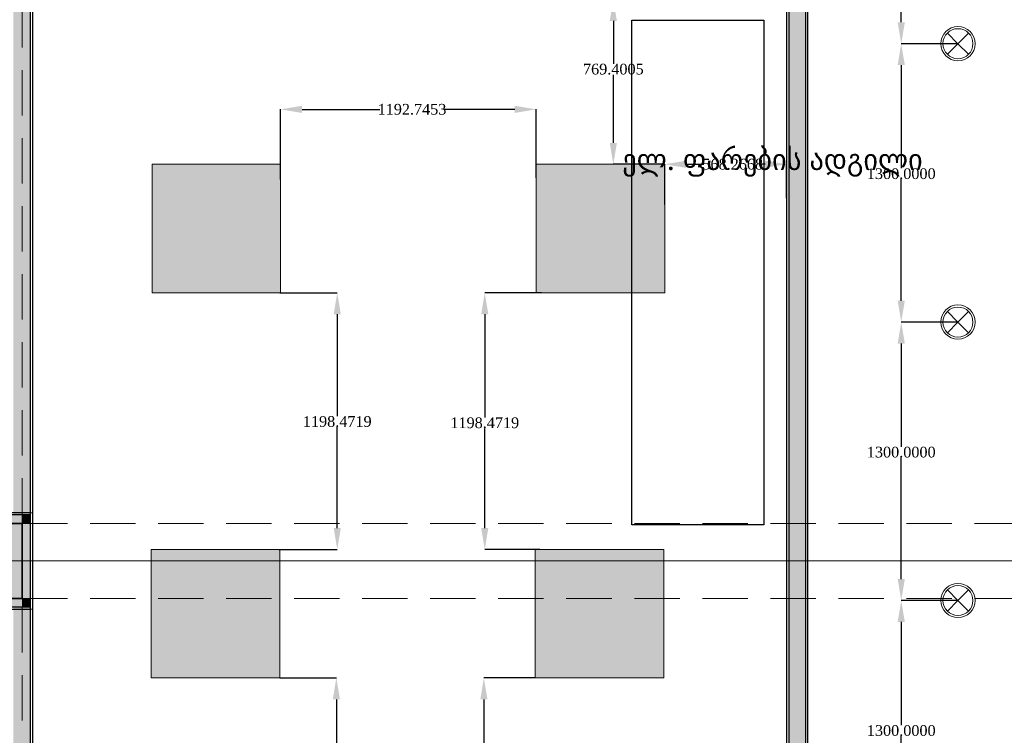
# Model space of a CAD drawing. Header units: millimetres. Extents: x 0 to 88385, y 0 to 41127.
# Tile 80 of 244: x 49396 to 53990, y 25849 to 29190. Entities that reach past the tile are written whole.
import ezdxf
from ezdxf import colors
from ezdxf.entities.mleader import LeaderData, LeaderLine
from ezdxf.enums import TextEntityAlignment as Align
from ezdxf.math import Vec2, Vec3

# ---------------------------------------------------------------- set-up
doc = ezdxf.new("R2010")
doc.units = ezdxf.units.MM
doc.header["$MEASUREMENT"] = 0
doc.linetypes.add('Dot & Dashed', pattern=[670.277762, 317.5, -176.388889, 0, -176.388874])
doc.linetypes.add('Hidden', pattern=[317.5, 211.666667, -105.833333])
for name, color, linetype in [('- განათება', 7, 'Continuous'), ('New_Structural - Bearing', 7, 'Continuous'), ('Structural - Bearing', 7, 'Continuous'), ('Structural - Grid', 7, 'Continuous')]:
    doc.layers.add(name, color=color, linetype=linetype)
for name, color, linetype, lineweight, true_color in [('New_Interior - Lamp_Pen_No__77', 7, 'Continuous', 20, 0xffeb28), ('New_Structural - Bearing_Pen_No__255', 7, 'Continuous', 13, 0xe8e8e8), ('New_Structural - Bearing_Pen_No__5', 7, 'Continuous', 25, 0x40a5ff), ('New_Structural - Bearing_Pen_No__57', 7, 'Continuous', 25, 0xdcd214), ('Structural - Bearing_Pen_No__161', 7, 'Continuous', 13, 0x6a6a6a), ('Structural - Bearing_Pen_No__28', 7, 'Continuous', 35, 0xa80f02), ('Structural - Bearing_Pen_No__81', 7, 'Continuous', 20, 0x6a6a6a), ('Structural - Grid_Pen_No__81', 7, 'Continuous', 20, 0x6a6a6a)]:
    doc.layers.add(name, color=color, linetype=linetype, lineweight=lineweight, true_color=true_color)
doc.layers.add('New_Structural - Bearing_Pen_No__1', color=7, linetype='Continuous', lineweight=13)
doc.layers.add('Structural - Bearing_Pen_No__20', color=1, linetype='Continuous', lineweight=0)
doc.styles.add('GENERATED_STYLE_2', font='txt')
doc.styles.get("Standard").update_dxf_attribs({"font": 'sylfaen.ttf'})
doc.dimstyles.get("Standard").update_dxf_attribs({"dimtxt": 0.18, "dimasz": 0.18, "dimexe": 0.18, "dimexo": 0.0625, "dimgap": 0.09, "dimtad": 0, "dimtih": 1, "dimtoh": 1, "dimdec": 4, "dimzin": 0, "dimdsep": 46, "dimtxsty": 'Standard', "dimcen": 0.09, "dimadec": 0, "dimazin": 0, "dimtfac": 1, "dimtdec": 4, "dimtofl": 0, "dimtmove": 0, "dimatfit": 3, "dimfxl": 1, "dimtolj": 1, "dimtzin": 0, "dimarcsym": 0})

# ---------------------------------------------------------------- blocks, each defined once
blk = doc.blocks.new('Wall_64', base_point=(-34783.8, 32488))
at = {"layer": 'New_Structural - Bearing_Pen_No__57', "linetype": 'Continuous', "lineweight": 25, "true_color": 0xdcd214}
blk.add_hatch(color=52, dxfattribs=at).paths.add_polyline_path([(-34873.8, 32488), (-34873.8, 26838), (-34833.8, 26838), (-34833.8, 26488), (-34873.8, 26488), (-34873.8, 22943.6), (-34793.8, 22943.6), (-34793.8, 32488)])
at = {"layer": 'New_Structural - Bearing_Pen_No__5', "color": 161, "linetype": 'Continuous', "lineweight": 25, "true_color": 0x40a5ff}
blk.add_line((-34793.8, 22943.6), (-34793.8, 32488), dxfattribs=at)
at = {"layer": 'New_Structural - Bearing_Pen_No__5', "color": 161, "linetype": 'Continuous', "lineweight": 25, "true_color": 0x40a5ff, "flags": 128}
blk.add_lwpolyline([(-34783.8, 22943.6), (-34783.8, 29284.6)], dxfattribs=at)
blk = doc.blocks.new('Wall_65', base_point=(-31266.2, 22843.6))
at = {"layer": 'New_Structural - Bearing_Pen_No__57', "linetype": 'Continuous', "lineweight": 25, "true_color": 0xdcd214}
blk.add_hatch(color=52, dxfattribs=at).paths.add_polyline_path([(-31256.2, 32588), (-31256.2, 22943.6), (-31176.2, 22943.6), (-31176.2, 32588)])
at = {"layer": 'New_Structural - Bearing_Pen_No__5', "color": 161, "linetype": 'Continuous', "lineweight": 25, "true_color": 0x40a5ff}
for p, q in [((-31256.2, 32588), (-31256.2, 22943.6)), ((-31176.2, 22943.6), (-31176.2, 32588))]:
    blk.add_line(p, q, dxfattribs=at)
at = {"layer": 'New_Structural - Bearing_Pen_No__5', "color": 161, "linetype": 'Continuous', "lineweight": 25, "true_color": 0x40a5ff, "flags": 128}
for points in [[(-31166.2, 22943.6), (-31166.2, 32588)], [(-31266.2, 29284.6), (-31266.2, 22943.6)]]:
    blk.add_lwpolyline(points, dxfattribs=at)
blk = doc.blocks.new('Wall_136', base_point=(-34833.8, 26838))
at = {"layer": 'New_Structural - Bearing_Pen_No__255', "linetype": 'Continuous', "lineweight": 13, "true_color": 0xe8e8e8}
for points in [[(-34833.8, 26878), (-34833.8, 26838), (-34793.8, 26878)], [(-34833.8, 26838), (-34793.8, 26838), (-34793.8, 26878)], [(-34793.8, 26488), (-34793.8, 26838), (-34833.8, 26838), (-34833.8, 26488)], [(-34833.8, 26488), (-34833.8, 26448), (-34793.8, 26448)], [(-34793.8, 26488), (-34833.8, 26488), (-34793.8, 26448)]]:
    blk.add_hatch(color=254, dxfattribs=at).paths.add_polyline_path(points)
at = {"layer": 'New_Structural - Bearing_Pen_No__1', "color": 7, "linetype": 'Continuous', "lineweight": 13, "flags": 128}
for points in [[(-34783.8, 26888), (-34793.8, 26888)], [(-34783.8, 26438), (-34793.8, 26438)]]:
    blk.add_lwpolyline(points, dxfattribs=at)
at = {"layer": 'New_Structural - Bearing_Pen_No__5', "color": 161, "linetype": 'Continuous', "lineweight": 25, "true_color": 0x40a5ff}
for p, q in [((-34793.8, 26878), (-34833.8, 26878)), ((-34793.8, 26838), (-34793.8, 26878)), ((-34793.8, 26488), (-34793.8, 26838)), ((-34793.8, 26448), (-34793.8, 26488)), ((-34833.8, 26448), (-34793.8, 26448))]:
    blk.add_line(p, q, dxfattribs=at)
at = {"layer": 'New_Structural - Bearing_Pen_No__5', "color": 161, "linetype": 'Continuous', "lineweight": 25, "true_color": 0x40a5ff, "flags": 128}
blk.add_lwpolyline([(-34783.8, 26438), (-34783.8, 26888)], dxfattribs=at)
blk = doc.blocks.new('Wall_137', base_point=(-34833.8, 26488))
at = {"layer": 'New_Structural - Bearing_Pen_No__255', "linetype": 'Continuous', "lineweight": 13, "true_color": 0xe8e8e8}
for points in [[(-35183.8, 26488), (-35223.8, 26488), (-35223.8, 26448)], [(-35183.8, 26488), (-35223.8, 26448), (-35183.8, 26448)], [(-35183.8, 26448), (-34833.8, 26448), (-34833.8, 26488), (-35183.8, 26488)]]:
    blk.add_hatch(color=254, dxfattribs=at).paths.add_polyline_path(points)
at = {"layer": 'New_Structural - Bearing_Pen_No__1', "color": 7, "linetype": 'Continuous', "lineweight": 13, "flags": 128}
blk.add_lwpolyline([(-35233.8, 26438), (-35233.8, 26448)], dxfattribs=at)
at = {"layer": 'New_Structural - Bearing_Pen_No__5', "color": 161, "linetype": 'Continuous', "lineweight": 25, "true_color": 0x40a5ff}
for p, q in [((-35223.8, 26488), (-35223.8, 26448)), ((-35223.8, 26448), (-35183.8, 26448)), ((-35183.8, 26448), (-34833.8, 26448)), ((-34833.8, 26448), (-34793.8, 26448))]:
    blk.add_line(p, q, dxfattribs=at)
at = {"layer": 'New_Structural - Bearing_Pen_No__5', "color": 161, "linetype": 'Continuous', "lineweight": 25, "true_color": 0x40a5ff, "flags": 128}
blk.add_lwpolyline([(-35233.8, 26438), (-34793.8, 26438)], dxfattribs=at)
blk = doc.blocks.new('Wall_139', base_point=(-35183.8, 26838))
at = {"layer": 'New_Structural - Bearing_Pen_No__255', "linetype": 'Continuous', "lineweight": 13, "true_color": 0xe8e8e8}
blk.add_hatch(color=254, dxfattribs=at).paths.add_polyline_path([(-34833.8, 26878), (-35183.8, 26878), (-35183.8, 26838), (-34833.8, 26838)])
at = {"layer": 'New_Structural - Bearing_Pen_No__5', "color": 161, "linetype": 'Continuous', "lineweight": 25, "true_color": 0x40a5ff}
for p, q in [((-35183.8, 26878), (-35223.8, 26878)), ((-34833.8, 26878), (-35183.8, 26878)), ((-34793.8, 26878), (-34833.8, 26878))]:
    blk.add_line(p, q, dxfattribs=at)
at = {"layer": 'New_Structural - Bearing_Pen_No__5', "color": 161, "linetype": 'Continuous', "lineweight": 25, "true_color": 0x40a5ff, "flags": 128}
blk.add_lwpolyline([(-34793.8, 26888), (-35223.8, 26888)], dxfattribs=at)
blk = doc.blocks.new('Column_14', base_point=(-35008.8, 26663))
at = {"layer": 'Structural - Bearing_Pen_No__161', "linetype": 'Continuous', "lineweight": 0, "true_color": 0x6a6a6a}
blk.add_hatch(color=251, dxfattribs=at).paths.add_polyline_path([(-34833.8, 26488), (-34833.8, 26838), (-35183.8, 26838), (-35183.8, 26488)])
at = {"layer": 'Structural - Bearing_Pen_No__20', "color": 1, "linetype": 'Continuous', "lineweight": 0}
for p, q in [((-35008.8, 26743), (-35008.8, 26918)), ((-35088.8, 26663), (-35263.8, 26663)), ((-34928.8, 26663), (-34753.8, 26663)), ((-35008.8, 26583), (-35008.8, 26408))]:
    blk.add_line(p, q, dxfattribs=at)
blk.add_point((-35008.8, 26663), dxfattribs=at)
at = {"layer": 'Structural - Bearing_Pen_No__28', "color": 14, "linetype": 'Continuous', "lineweight": 35, "true_color": 0xa80f02, "flags": 128}
blk.add_lwpolyline([(-34833.8, 26488), (-34833.8, 26838), (-35183.8, 26838), (-35183.8, 26488)], close=True, dxfattribs=at)
blk = doc.blocks.new('Standard grid marker')
at = {"layer": 'Structural - Grid_Pen_No__81', "color": 251, "linetype": 'Continuous', "lineweight": 20, "true_color": 0x6a6a6a}
blk.add_line((1000, 0), (51328.1, 0), dxfattribs=at)
at = {"layer": 'Structural - Grid_Pen_No__81', "color": 251, "lineweight": 20, "true_color": 0x6a6a6a, "style": 'GENERATED_STYLE_2'}
for tag, p in [('AC_MarkerText_1_0', (-100, -144)), ('AC_MarkerText_1_1', (52428.1, -144))]:
    blk.add_attdef(tag, text='', height=100, rotation=180, dxfattribs=at).set_placement(p, align=Align.TOP_CENTER)
blk = doc.blocks.new('Beam_7', base_point=(-35008.8, 14663))
at = {"layer": 'Structural - Bearing_Pen_No__81', "color": 251, "linetype": 'Hidden', "lineweight": 20, "true_color": 0x6a6a6a}
for p, q in [((-34833.8, 26838), (-34833.8, 32488)), ((-34833.8, 20838), (-34833.8, 26488))]:
    blk.add_line(p, q, dxfattribs=at)
blk = doc.blocks.new('Beam_12', base_point=(-47008.8, 26663))
at = {"layer": 'Structural - Bearing_Pen_No__81', "color": 251, "linetype": 'Hidden', "lineweight": 20, "true_color": 0x6a6a6a}
for p, q in [((-34833.8, 26838), (-29183.8, 26838)), ((-34833.8, 26488), (-29183.8, 26488))]:
    blk.add_line(p, q, dxfattribs=at)
at = {"layer": 'Structural - Bearing_Pen_No__81', "color": 251, "linetype": 'Dot & Dashed', "lineweight": 20, "true_color": 0x6a6a6a}
blk.add_line((-47008.8, 26663), (991.2, 26663), dxfattribs=at)
blk = doc.blocks.new('Recessed Spot')
at = {"layer": 'New_Interior - Lamp_Pen_No__77', "color": 2, "linetype": 'Continuous', "lineweight": 20, "true_color": 0xffeb28}
for q in [(-49.5, 49.5), (49.5, 49.5), (-49.5, -49.5), (49.5, -49.5)]:
    blk.add_line((0, 0), q, dxfattribs=at)
at = {"layer": 'New_Interior - Lamp_Pen_No__77', "color": 2, "linetype": 'Continuous', "lineweight": 20, "true_color": 0xffeb28, "flags": 128}
blk.add_lwpolyline([(80, 0, 1), (-80, 0, 1)], format="xyb", close=True, dxfattribs=at)
at = {"layer": 'New_Interior - Lamp_Pen_No__77', "color": 2, "linetype": 'Continuous', "lineweight": 20, "true_color": 0xffeb28}
blk.add_circle((0, 0), 70, dxfattribs=at)
blk = doc.blocks.new('*D676')
at = {"layer": '- განათება', "color": 0, "lineweight": -2, "transparency": 16777216}
for p, q in [((52405.9, 28327.1), (52405.9, 28515.4)), ((52505.9, 28515.2), (52588.9, 28515.2)), ((52874.1, 28515.2), (52857.1, 28515.2)), ((52974.1, 28357.6), (52974.1, 28515.4))]:
    blk.add_line(p, q, dxfattribs=at)
at = {"layer": '- განათება', "color": 0, "transparency": 16777216}
for points in [[(52505.9, 28531.8), (52505.9, 28498.5), (52405.9, 28515.2)], [(52874.1, 28531.8), (52874.1, 28498.5), (52974.1, 28515.2)]]:
    blk.add_solid(points, dxfattribs=at)
at = {"layer": 'Defpoints', "color": 0, "transparency": 16777216}
for p in [(52405.9, 28515.2), (52974.1, 28357.5), (52405.9, 28327)]:
    blk.add_point(p, dxfattribs=at)
at = {"layer": '- განათება', "color": 0, "transparency": 16777216, "insert": (52723, 28515.2), "char_height": 50, "attachment_point": 5}
blk.add_mtext('\\A1;{\\fSylfaen|b0|i0|c0|p18;568.2668}', dxfattribs=at)
blk = doc.blocks.new('*D677')
at = {"layer": '- განათება', "color": 0, "lineweight": -2, "transparency": 16777216}
for p, q in [((52320.9, 29284.6), (52165.7, 29284.6)), ((52165.9, 29184.6), (52165.9, 28984.7)), ((52165.9, 28615.2), (52165.9, 28933.3)), ((52405.8, 28515.2), (52165.7, 28515.2))]:
    blk.add_line(p, q, dxfattribs=at)
at = {"layer": '- განათება', "color": 0, "transparency": 16777216}
for points in [[(52149.2, 29184.6), (52182.5, 29184.6), (52165.9, 29284.6)], [(52149.2, 28615.2), (52182.5, 28615.2), (52165.9, 28515.2)]]:
    blk.add_solid(points, dxfattribs=at)
at = {"layer": 'Defpoints', "color": 0, "transparency": 16777216}
for p in [(52321, 29284.6), (52165.9, 28515.2), (52405.9, 28515.2)]:
    blk.add_point(p, dxfattribs=at)
at = {"layer": '- განათება', "color": 0, "transparency": 16777216, "insert": (52165.9, 28959), "char_height": 50, "attachment_point": 5}
blk.add_mtext('\\A1;{\\fSylfaen|b0|i0|c0|p18;769.4005}', dxfattribs=at)
blk = doc.blocks.new('*D680')
at = {"layer": '- განათება', "color": 0, "lineweight": -2, "transparency": 16777216}
for p, q in [((51801.7, 26116.7), (51561.6, 26116.7)), ((51561.7, 26016.7), (51561.7, 25534.8)), ((51561.7, 25012), (51561.7, 25483.5)), ((51815.8, 24912), (51561.6, 24912))]:
    blk.add_line(p, q, dxfattribs=at)
at = {"layer": '- განათება', "color": 0, "transparency": 16777216}
for points in [[(51545.1, 26016.7), (51578.4, 26016.7), (51561.7, 26116.7)], [(51545.1, 25012), (51578.4, 25012), (51561.7, 24912)]]:
    blk.add_solid(points, dxfattribs=at)
at = {"layer": 'Defpoints', "color": 0, "transparency": 16777216}
for p in [(51801.7, 26116.7), (51561.7, 24912), (51815.9, 24912)]:
    blk.add_point(p, dxfattribs=at)
at = {"layer": '- განათება', "color": 0, "transparency": 16777216, "insert": (51561.7, 25509.1), "char_height": 50, "attachment_point": 5}
blk.add_mtext('\\A1;{\\fSylfaen|b0|i0|c0|p18;1204.7013}', dxfattribs=at)
blk = doc.blocks.new('*D681')
at = {"layer": '- განათება', "color": 0, "lineweight": -2, "transparency": 16777216}
for p, q in [((50609.1, 26116.7), (50873.5, 26116.7)), ((50873.3, 26016.7), (50873.3, 25540.8)), ((50873.3, 25012), (50873.3, 25489.5)), ((50609.1, 24912), (50873.5, 24912))]:
    blk.add_line(p, q, dxfattribs=at)
at = {"layer": '- განათება', "color": 0, "transparency": 16777216}
for points in [[(50856.6, 26016.7), (50890, 26016.7), (50873.3, 26116.7)], [(50856.6, 25012), (50890, 25012), (50873.3, 24912)]]:
    blk.add_solid(points, dxfattribs=at)
at = {"layer": 'Defpoints', "color": 0, "transparency": 16777216}
for p in [(50609, 26116.7), (50609, 24912), (50873.3, 24912)]:
    blk.add_point(p, dxfattribs=at)
at = {"layer": '- განათება', "color": 0, "transparency": 16777216, "insert": (50873.3, 25515.1), "char_height": 50, "attachment_point": 5}
blk.add_mtext('\\A1;{\\fSylfaen|b0|i0|c0|p18;1204.7013}', dxfattribs=at)
blk = doc.blocks.new('*D682')
at = {"layer": '- განათება', "color": 0, "lineweight": -2, "transparency": 16777216}
for p, q in [((51830.4, 27915.2), (51565.7, 27915.2)), ((51565.9, 27815.2), (51565.9, 27333.3)), ((51565.9, 26816.7), (51565.9, 27281.9)), ((51822.9, 26716.7), (51565.7, 26716.7))]:
    blk.add_line(p, q, dxfattribs=at)
at = {"layer": '- განათება', "color": 0, "transparency": 16777216}
for points in [[(51549.2, 27815.2), (51582.5, 27815.2), (51565.9, 27915.2)], [(51549.2, 26816.7), (51582.5, 26816.7), (51565.9, 26716.7)]]:
    blk.add_solid(points, dxfattribs=at)
at = {"layer": 'Defpoints', "color": 0, "transparency": 16777216}
for p in [(51830.5, 27915.2), (51565.9, 26716.7), (51823, 26716.7)]:
    blk.add_point(p, dxfattribs=at)
at = {"layer": '- განათება', "color": 0, "transparency": 16777216, "insert": (51565.9, 27307.6), "char_height": 50, "attachment_point": 5}
blk.add_mtext('\\A1;{\\fSylfaen|b0|i0|c0|p18;1198.4719}', dxfattribs=at)
blk = doc.blocks.new('*D683')
at = {"layer": '- განათება', "color": 0, "lineweight": -2, "transparency": 16777216}
for p, q in [((50610.1, 27915.2), (50877.6, 27915.2)), ((50877.4, 27815.2), (50877.4, 27339.3)), ((50877.4, 26816.7), (50877.4, 27287.9)), ((50604.1, 26716.7), (50877.6, 26716.7))]:
    blk.add_line(p, q, dxfattribs=at)
at = {"layer": '- განათება', "color": 0, "transparency": 16777216}
for points in [[(50860.8, 27815.2), (50894.1, 27815.2), (50877.4, 27915.2)], [(50860.8, 26816.7), (50894.1, 26816.7), (50877.4, 26716.7)]]:
    blk.add_solid(points, dxfattribs=at)
at = {"layer": 'Defpoints', "color": 0, "transparency": 16777216}
for p in [(50610, 27915.2), (50604, 26716.7), (50877.4, 26716.7)]:
    blk.add_point(p, dxfattribs=at)
at = {"layer": '- განათება', "color": 0, "transparency": 16777216, "insert": (50877.4, 27313.6), "char_height": 50, "attachment_point": 5}
blk.add_mtext('\\A1;{\\fSylfaen|b0|i0|c0|p18;1198.4719}', dxfattribs=at)
blk = doc.blocks.new('*D685')
at = {"layer": '- განათება', "color": 0, "lineweight": -2, "transparency": 16777216}
for p, q in [((50613.1, 28443.6), (50613.1, 28771.7)), ((50713.1, 28771.5), (51076.9, 28771.5)), ((51705.9, 28771.5), (51375.7, 28771.5)), ((51805.9, 28452.1), (51805.9, 28771.7))]:
    blk.add_line(p, q, dxfattribs=at)
at = {"layer": '- განათება', "color": 0, "transparency": 16777216}
for points in [[(50713.1, 28788.2), (50713.1, 28754.8), (50613.1, 28771.5)], [(51705.9, 28788.2), (51705.9, 28754.8), (51805.9, 28771.5)]]:
    blk.add_solid(points, dxfattribs=at)
at = {"layer": 'Defpoints', "color": 0, "transparency": 16777216}
for p in [(50613.1, 28771.5), (50613.1, 28443.5), (51805.9, 28452)]:
    blk.add_point(p, dxfattribs=at)
at = {"layer": '- განათება', "color": 0, "transparency": 16777216, "insert": (51226.3, 28771.5), "char_height": 50, "attachment_point": 5}
blk.add_mtext('\\A1;{\\fSylfaen|b0|i0|c0|p18;1192.7453}', dxfattribs=at)
blk = doc.blocks.new('*D701')
at = {"layer": '- განათება', "color": 0, "lineweight": -2, "transparency": 16777216}
for p, q in [((53774.1, 30378.2), (53509.3, 30378.2)), ((53509.5, 30278.2), (53509.5, 29796.3)), ((53509.5, 29178.2), (53509.5, 29745)), ((53774.1, 29078.2), (53509.3, 29078.2))]:
    blk.add_line(p, q, dxfattribs=at)
at = {"layer": '- განათება', "color": 0, "transparency": 16777216}
for points in [[(53492.8, 30278.2), (53526.2, 30278.2), (53509.5, 30378.2)], [(53492.8, 29178.2), (53526.2, 29178.2), (53509.5, 29078.2)]]:
    blk.add_solid(points, dxfattribs=at)
at = {"layer": 'Defpoints', "color": 0, "transparency": 16777216}
for p in [(53774.1, 30378.2), (53509.5, 29078.2), (53774.1, 29078.2)]:
    blk.add_point(p, dxfattribs=at)
at = {"layer": '- განათება', "color": 0, "transparency": 16777216, "insert": (53509.5, 29770.7), "char_height": 50, "attachment_point": 5}
blk.add_mtext('\\A1;{\\fSylfaen|b0|i0|c0|p18;1300.0000}', dxfattribs=at)
blk = doc.blocks.new('*D702')
at = {"layer": '- განათება', "color": 0, "lineweight": -2, "transparency": 16777216}
for p, q in [((53774.1, 29078.2), (53509.3, 29078.2)), ((53509.5, 28978.2), (53509.5, 28496.3)), ((53509.5, 27878.2), (53509.5, 28445)), ((53774.1, 27778.2), (53509.3, 27778.2))]:
    blk.add_line(p, q, dxfattribs=at)
at = {"layer": '- განათება', "color": 0, "transparency": 16777216}
for points in [[(53492.8, 28978.2), (53526.2, 28978.2), (53509.5, 29078.2)], [(53492.8, 27878.2), (53526.2, 27878.2), (53509.5, 27778.2)]]:
    blk.add_solid(points, dxfattribs=at)
at = {"layer": 'Defpoints', "color": 0, "transparency": 16777216}
for p in [(53774.1, 29078.2), (53509.5, 27778.2), (53774.1, 27778.2)]:
    blk.add_point(p, dxfattribs=at)
at = {"layer": '- განათება', "color": 0, "transparency": 16777216, "insert": (53509.5, 28470.7), "char_height": 50, "attachment_point": 5}
blk.add_mtext('\\A1;{\\fSylfaen|b0|i0|c0|p18;1300.0000}', dxfattribs=at)
blk = doc.blocks.new('*D703')
at = {"layer": '- განათება', "color": 0, "lineweight": -2, "transparency": 16777216}
for p, q in [((53774.1, 27778.2), (53509.3, 27778.2)), ((53509.5, 27678.2), (53509.5, 27196.3)), ((53509.5, 26578.2), (53509.5, 27145)), ((53774.1, 26478.2), (53509.3, 26478.2))]:
    blk.add_line(p, q, dxfattribs=at)
at = {"layer": '- განათება', "color": 0, "transparency": 16777216}
for points in [[(53492.8, 27678.2), (53526.2, 27678.2), (53509.5, 27778.2)], [(53492.8, 26578.2), (53526.2, 26578.2), (53509.5, 26478.2)]]:
    blk.add_solid(points, dxfattribs=at)
at = {"layer": 'Defpoints', "color": 0, "transparency": 16777216}
for p in [(53774.1, 27778.2), (53509.5, 26478.2), (53774.1, 26478.2)]:
    blk.add_point(p, dxfattribs=at)
at = {"layer": '- განათება', "color": 0, "transparency": 16777216, "insert": (53509.5, 27170.7), "char_height": 50, "attachment_point": 5}
blk.add_mtext('\\A1;{\\fSylfaen|b0|i0|c0|p18;1300.0000}', dxfattribs=at)
blk = doc.blocks.new('*D704')
at = {"layer": '- განათება', "color": 0, "lineweight": -2, "transparency": 16777216}
for p, q in [((53774.1, 26478.2), (53509.3, 26478.2)), ((53509.5, 26378.2), (53509.5, 25896.3)), ((53509.5, 25278.2), (53509.5, 25845)), ((53774.1, 25178.2), (53509.3, 25178.2))]:
    blk.add_line(p, q, dxfattribs=at)
at = {"layer": '- განათება', "color": 0, "transparency": 16777216}
for points in [[(53492.8, 26378.2), (53526.2, 26378.2), (53509.5, 26478.2)], [(53492.8, 25278.2), (53526.2, 25278.2), (53509.5, 25178.2)]]:
    blk.add_solid(points, dxfattribs=at)
at = {"layer": 'Defpoints', "color": 0, "transparency": 16777216}
for p in [(53774.1, 26478.2), (53509.5, 25178.2), (53774.1, 25178.2)]:
    blk.add_point(p, dxfattribs=at)
at = {"layer": '- განათება', "color": 0, "transparency": 16777216, "insert": (53509.5, 25870.7), "char_height": 50, "attachment_point": 5}
blk.add_mtext('\\A1;{\\fSylfaen|b0|i0|c0|p18;1300.0000}', dxfattribs=at)

msp = doc.modelspace()

# ---------------------------------------------------------------- hatches: boundary and pattern name
at = {"layer": '- განათება', "linetype": 'Continuous', "lineweight": 0, "true_color": 0x4b657f}
for points in [[(50013.11834, 27915.171), (50613.11834, 27915.171), (50613.11834, 28515.171), (50013.11834, 28515.171)], [(51805.86361, 27915.171), (52405.86361, 27915.171), (52405.86361, 28515.171), (51805.86361, 28515.171)], [(50009.00226, 26116.69909), (50609.00226, 26116.69909), (50609.00226, 26716.69909), (50009.00226, 26716.69909)], [(51801.74752, 26116.69909), (52401.74752, 26116.69909), (52401.74752, 26716.69909), (51801.74752, 26716.69909)]]:
    msp.add_hatch(color=157, dxfattribs=at).paths.add_polyline_path(points)

# ---------------------------------------------------------------- linework, layer by layer
at = {"layer": '- განათება', "color": 8, "linetype": 'Continuous', "lineweight": 15, "flags": 128}
for points in [[(50013.11834, 27915.171), (50613.11834, 27915.171), (50613.11834, 28515.171), (50013.11834, 28515.171)], [(51805.86361, 27915.171), (52405.86361, 27915.171), (52405.86361, 28515.171), (51805.86361, 28515.171)], [(50009.00226, 26116.69909), (50609.00226, 26116.69909), (50609.00226, 26716.69909), (50009.00226, 26716.69909)], [(51801.74752, 26116.69909), (52401.74752, 26116.69909), (52401.74752, 26716.69909), (51801.74752, 26716.69909)]]:
    msp.add_lwpolyline(points, close=True, dxfattribs=at)
msp.add_lwpolyline([(52251.76745, 29187.5), (52868.20848, 29187.5), (52868.20848, 26832.13085), (52251.76745, 26832.13085)], close=True)

# ---------------------------------------------------------------- block references
at = {"layer": '- განათება', "color": 2, "linetype": 'Continuous', "lineweight": 20, "true_color": 0xffeb28, "zscale": 1000, "rotation": 89.99999999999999}
for p in [(53774.13039, 29078.24177), (53774.13039, 27778.24177), (53774.13039, 26478.24177)]:
    msp.add_blockref('Recessed Spot', p, dxfattribs=at)
at = {"layer": 'New_Structural - Bearing', "color": 7, "lineweight": 35}
for name, p in [('Wall_65', (52974.13039, 22843.6013)), ('Wall_64', (49456.5059, 32487.98097)), ('Wall_139', (49056.5059, 26837.98097)), ('Wall_136', (49406.5059, 26837.98097)), ('Wall_137', (49406.5059, 26487.98097))]:
    msp.add_blockref(name, p, dxfattribs=at)
at = {"layer": 'Structural - Bearing', "color": 251, "lineweight": 20, "true_color": 0x6a6a6a}
for name, p in [('Beam_7', (49231.5059, 14662.98097)), ('Beam_12', (37231.5059, 26662.98097))]:
    msp.add_blockref(name, p, dxfattribs=at)
at = {"layer": 'Structural - Bearing', "color": 14, "lineweight": 35, "true_color": 0xa80f02}
msp.add_blockref('Column_14', (49231.5059, 26662.98097), dxfattribs=at)
at = {"layer": 'Structural - Grid', "color": 8, "linetype": 'Continuous', "lineweight": 15, "zscale": 1000, "rotation": 180}
msp.add_blockref('Standard grid marker', (88184.57817, 26662.98097), dxfattribs=at)

# ---------------------------------------------------------------- dimensions: what is measured, and where the dimension line sits
at = {"layer": '- განათება', "color": 1}
for base, p1, p2, angle, picture, middle in [((53509.4881, 29078.24177), (53774.13039, 30378.24177), (53774.13039, 29078.24177), 270, '*D701', (53509.4881, 29770.67684)), ((52165.85771, 28515.171), (52321, 29284.57149), (52405.86361, 28515.171), 270, '*D677', (52165.85771, 28959)), ((53509.4881, 27778.24177), (53774.13039, 29078.24177), (53774.13039, 27778.24177), 270, '*D702', (53509.4881, 28470.67684)), ((50613.11834, 28771.5), (51805.86361, 28452), (50613.11834, 28443.5), 180, '*D685', (51226.3004, 28771.5)), ((52405.86361, 28515.171), (52974.13039, 28357.5), (52405.86361, 28327), 180, '*D676', (52723, 28515.171)), ((50877.41931, 26716.69909), (50610, 27915.171), (50604, 26716.69909), 270, '*D683', (50877.41931, 27313.60607)), ((51565.85771, 26716.69909), (51830.5, 27915.171), (51823, 26716.69909), 270, '*D682', (51565.85771, 27307.60607)), ((53509.4881, 26478.24177), (53774.13039, 27778.24177), (53774.13039, 26478.24177), 270, '*D703', (53509.4881, 27170.67684)), ((53509.4881, 25178.24177), (53774.13039, 26478.24177), (53774.13039, 25178.24177), 270, '*D704', (53509.4881, 25870.67684)), ((50873.303229, 24911.997837), (50609.002261, 26116.699092), (50609.002261, 24911.997837), 270, '*D681', (50873.303229, 25515.134167)), ((51561.741625, 24911.997837), (51801.747525, 26116.699092), (51815.909331, 24911.997837), 270, '*D680', (51561.741625, 25509.134167))]:
    dim = msp.add_linear_dim(base=base, p1=p1, p2=p2, angle=angle, text='{\\fSylfaen|b0|i0|c0|p18;<>}', dimstyle='Standard', override={"dimtxt": 50, "dimasz": 100}, dxfattribs=at)
    dim.commit()
    dim.dimension.update_dxf_attribs({"geometry": picture, "text_midpoint": middle, "dimtype": 160})

# ---------------------------------------------------------------- leaders
at = {"color": 5}
ml = msp.add_multileader_mtext('Standard', dxfattribs=at)
ml.set_content('ნეოტეკის  ფარი', color=5)
ml.set_leader_properties()
ml.build(insert=Vec2(0, 0))
ml.multileader.update_dxf_attribs({"text_right_attachment_type": 6, "dogleg_length": 50, "arrow_head_size": 100})
ctx = ml.context
ctx.base_point, ctx.char_height, ctx.arrow_head_size, ctx.landing_gap_size, ctx.plane_origin = Vec3(50468.91, 32218.71661), 100, 100, 0.09, Vec3(56312.8393, 27064.407)
ctx.right_attachment = 6
notes = []
notes.append((ctx, [(0, (0, 0, 0), (0, 0), (1, 0), 1, [])]))
ctx.mtext.insert, ctx.mtext.width, ctx.mtext.flow_direction = Vec3(50469, 32288.46183), 1402.7684334, 5
ml = msp.add_multileader_mtext('Standard', dxfattribs=at)
ml.set_content('ნეოტეკის \\Pრეკი', color=5)
ml.set_leader_properties()
ml.build(insert=Vec2(0, 0))
ml.multileader.update_dxf_attribs({"text_right_attachment_type": 6, "dogleg_length": 50, "arrow_head_size": 100})
ctx = ml.context
ctx.base_point, ctx.char_height, ctx.arrow_head_size, ctx.landing_gap_size, ctx.plane_origin = Vec3(52433.92127, 31594.41315), 100, 100, 0.09, Vec3(58277.85057, 26439.85585)
ctx.right_attachment = 6
notes.append((ctx, [(0, (0, 0, 0), (0, 0), (1, 0), 1, [])]))
ctx.mtext.insert, ctx.mtext.width, ctx.mtext.flow_direction = Vec3(52434.01127, 31663.91068), 1402.7684334, 5
ml = msp.add_multileader_mtext('Standard', dxfattribs=at)
ml.set_content('ნეოტეკის ფარი', color=5)
ml.set_leader_properties()
ml.build(insert=Vec2(0, 0))
ml.multileader.update_dxf_attribs({"text_right_attachment_type": 6, "dogleg_length": 50, "arrow_head_size": 100})
ctx = ml.context
ctx.base_point, ctx.char_height, ctx.arrow_head_size, ctx.landing_gap_size, ctx.plane_origin, ctx.plane_x_axis, ctx.plane_y_axis = Vec3(52750.59611, 30623.37284), 100, 100, 0.09, Vec3(48445.57174, 24617.92422), Vec3(0, -1), Vec3(1, 0)
ctx.right_attachment = 6
notes.append((ctx, [(0, (0, 0, 0), (0, 0), (1, 0), 1, [])]))
ctx.mtext.insert, ctx.mtext.text_direction, ctx.mtext.rotation, ctx.mtext.width, ctx.mtext.flow_direction = Vec3(52820.34133, 30623.28284), Vec3(0, -1), 4.7123889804, 1402.7684334, 5
ml = msp.add_multileader_mtext('Standard', dxfattribs=at)
ml.set_content('ელ. ფარების ადგილი', color=5)
ml.set_leader_properties()
ml.build(insert=Vec2(0, 0))
ml.multileader.update_dxf_attribs({"text_right_attachment_type": 6, "dogleg_length": 50, "arrow_head_size": 100})
ctx = ml.context
ctx.base_point, ctx.char_height, ctx.arrow_head_size, ctx.landing_gap_size, ctx.plane_origin = Vec3(52207.87269, 28518.35488), 100, 100, 0.09, Vec3(58051.80199, 23364.78837)
ctx.right_attachment = 6
notes.append((ctx, [(0, (0, 0, 0), (0, 0), (1, 0), 1, [])]))
ctx.mtext.insert, ctx.mtext.width, ctx.mtext.flow_direction = Vec3(52207.96269, 28588.8432), 1402.7684334, 5
for ctx, leaders in notes:
    for number, flags, end, landing, length, lines in leaders:
        leader = LeaderData()
        leader.index, (leader.has_last_leader_line, leader.has_dogleg_vector, leader.attachment_direction) = number, flags
        leader.last_leader_point, leader.dogleg_vector, leader.dogleg_length = Vec3(end), Vec3(landing), length
        for number, points, colour, breaks in lines:
            line = LeaderLine()
            line.index, line.vertices, line.color, line.breaks = number, Vec3.list(points), colors.encode_raw_color(colour), breaks
            leader.lines.append(line)
        ctx.leaders.append(leader)

doc.saveas('drawing.dxf')
